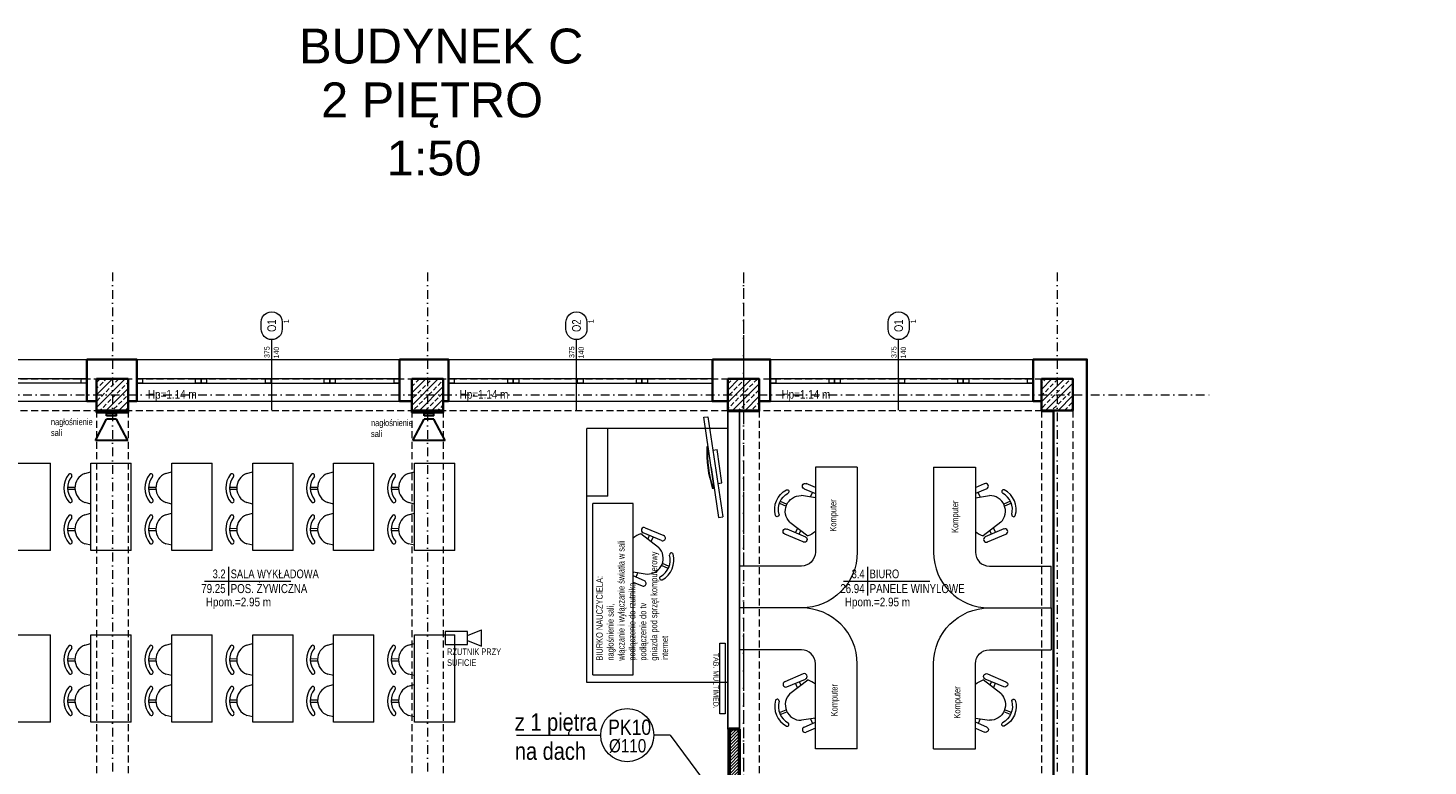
# Model space of a CAD drawing. Header units: millimetres. Extents: x -96593 to 66336, y -23969 to 7139.
# Tile 168 of 256: x -75289 to -73281, y -16272 to -15213. Entities that reach past the tile are written whole.
import ezdxf
from ezdxf.enums import TextEntityAlignment as Align

# ---------------------------------------------------------------- set-up
doc = ezdxf.new("R2010")
doc.units = ezdxf.units.MM
for name, pattern in [('DASHDOT', [1, 0.5, -0.25, 0, -0.25]), ('DASHED', [0.75, 0.5, -0.25]), ('DASHEDX2', [1.5, 1, -0.5])]:
    doc.linetypes.add(name, pattern=pattern)
for name, color, linetype, lineweight in [('!MARIUSZ', 220, 'Continuous', 35), ('BA_met', 7, 'Continuous', 18), ('BA_sym', 7, 'Continuous', 18), ('BA_txc', 1, 'Continuous', 18), ('BA_txs', 2, 'Continuous', 18), ('MM_KS_OPISY', 7, 'Continuous', 9), ('mm_WENT_graw', 200, 'Continuous', 15), ('PG_KONSTRUKCJA', 5, 'Continuous', 35), ('PG_OKNA', 7, 'Continuous', 18), ('PG_OSIE', 1, 'DASHDOT', 18), ('PG_PARAPETY_WEWN.', 2, 'Continuous', 18), ('PG_PARAPETY_ZEWN.', 1, 'Continuous', 18), ('PG_PODCIĄGI', 1, 'DASHED', 18), ('PG_PRZERYWANE_ŚREDNIE', 1, 'DASHEDX2', 18), ('PG_SZRAF', 1, 'Continuous', 18), ('PG_WIDOKOWE_CIENKIE', 1, 'Continuous', 18), ('PG_WYMIARY', 1, 'Continuous', 18), ('PG_WYPOSAŻENIE', 1, 'Continuous', 18), ('PG_ŚCIANY_DZIAŁOWE', 3, 'Continuous', 18), ('PG_ŚCIANY_SŁUPY', 4, 'Continuous', 35), ('WYPOSAŻENIE GARAŻU', 253, 'Continuous', 5)]:
    doc.layers.add(name, color=color, linetype=linetype, lineweight=lineweight)
doc.layers.add('BA_pom', color=6, linetype='Continuous', lineweight=18, plot=False)
doc.layers.add('PG_POMOCNICZNE', color=6, linetype='Continuous', lineweight=18, plot=False)
doc.styles.add('BIKTC', font='bikromsw.shx', dxfattribs={"width": 0.8})
doc.styles.add('BIKTS', font='bikromsw.shx', dxfattribs={"width": 0.85})
doc.styles.add('ROMANS', font='bikromsw.shx', dxfattribs={"width": 0.8})
doc.styles.get("Standard").update_dxf_attribs({"font": 'arial.ttf'})

# ---------------------------------------------------------------- blocks, each defined once
blk = doc.blocks.new('A$C652F0D4A')
at = {"layer": 'PG_SZRAF'}
h = blk.add_hatch(dxfattribs=at)
h.set_pattern_fill('ANSI33', color=256, scale=2)
h.set_pattern_definition([(45, (-7030.048, -4118.865), (-8.980256, 8.980256), []), (45, (-7021.067, -4118.865), (-8.980256, 8.980256), [6.35, -3.175])])
h.paths.add_polyline_path([(-45, 45), (0, 45), (0, 0), (-45, 0)])
at = {"layer": 'PG_KONSTRUKCJA'}
blk.add_lwpolyline([(-45, 45), (0, 45), (0, 0), (-45, 0), (-45, 45)], dxfattribs=at)
blk = doc.blocks.new('bikmet')
blk.add_line((0, 1.65), (0, -1.65))
at = {"style": 'ROMANS', "width": 0.8}
blk.add_attdef('NRPOM', text='', height=1, dxfattribs=at).set_placement((-0.33, 0.33), align=Align.RIGHT)
blk.add_attdef('NWAPOM', (0.25, 0.33), '', height=1, dxfattribs=at)
blk.add_attdef('PODLOGA', text='', height=1.04, dxfattribs=at).set_placement((0.25, -0.33), align=Align.TOP_LEFT)
blk = doc.blocks.new('symdrz')
blk.add_lwpolyline([(-10, -30, -1), (-10, 30), (10, 30, -1), (10, -30)], format="xyb", close=True)
at = {"style": 'BIKTS', "width": 0.8}
blk.add_attdef('SYMDRZ', text='', height=25, dxfattribs=at).set_placement((0, 0), align=Align.MIDDLE)
blk.add_attdef('SZERDRZ', text='', height=25, dxfattribs=at).set_placement((77.1, 8.8), align=Align.CENTER)
blk.add_attdef('WYSDRZ', text='', height=25, dxfattribs=at).set_placement((77.1, -9.5), align=Align.TOP_CENTER)
blk = doc.blocks.new('A$C5d8eeb17')
at = {"layer": 'PG_WYPOSAŻENIE', "color": 251, "true_color": 0x636466}
for p, q in [((38.7, 0), (38.7, 125)), ((38.7, 125), (96.5, 125)), ((96.5, 0), (96.5, 125)), ((29.8, 110.3), (38.7, 112.7)), ((5.3, 90.8), (15.9, 90.9)), ((5.4, 87.7), (15.9, 87.8)), ((38.7, 66.6), (30.2, 68.7)), ((29.8, 51.2), (38.7, 53.6)), ((5.3, 31.7), (15.9, 31.8)), ((5.4, 28.6), (15.9, 28.7)), ((38.7, 7.5), (30.2, 9.6)), ((96.5, 0), (38.7, 0))]:
    blk.add_line(p, q, dxfattribs=at)
for centre, radius, start, end in [((31.8, 89.5), 31.8, 141.4442, 219.6752), ((31.8, 89.5), 26.5, 141.4442, 219.6752), ((8.8, 107.4), 2.68, 328.6779, 134.2106), ((38.2, 89.6), 22.4, 112.1553, 248.9642), ((9.2, 71.2), 2.68, 226.9089, 32.4416), ((31.8, 30.4), 31.8, 141.4442, 219.6752), ((31.8, 30.4), 26.5, 141.4442, 219.6752), ((8.8, 48.3), 2.68, 328.6779, 134.2106), ((38.2, 30.5), 22.4, 112.1553, 248.9642), ((9.2, 12.1), 2.68, 226.9089, 32.4416)]:
    blk.add_arc(centre, radius, start, end, dxfattribs=at)
blk = doc.blocks.new('A$C4664abdc')
at = {"layer": 'PG_WYPOSAŻENIE', "color": 251, "true_color": 0x636466}
for p, q in [((0, 0), (0, 245.8)), ((57.8, 245.8), (0, 245.8)), ((57.8, 0), (57.8, 245.8)), ((94.2, 183), (68.7, 202.5)), ((98.5, 192.6), (72, 203.9)), ((75.1, 211.2), (101.6, 200)), ((80.8, 200.1), (78.6, 194.9)), ((83.5, 191.2), (86.3, 197.8)), ((57.8, 147.8), (77.9, 144.7)), ((57.8, 145.8), (58.5, 147.7)), ((73.9, 135), (57.8, 141.9)), ((64.6, 146.7), (61.8, 140.2)), ((108.1, 152.8), (98.4, 156.9)), ((109.3, 155.6), (99.6, 159.8)), ((57.8, 133.2), (70.8, 127.6)), ((0, 0), (57.8, 0))]:
    blk.add_line(p, q, dxfattribs=at)
for centre, radius, start, end in [((82.7, 165.3), 39.8, 110.6531, 128.8755), ((73.5, 207.5), 4, 66.9416, 246.9416), ((78.5, 167.1), 22.4, 268.5371, 45.346), ((100, 196.3), 4, 246.9416, 66.9416), ((84.4, 164.6), 26.5, 297.8261, 16.0571), ((84.4, 164.6), 31.8, 297.8261, 16.0571), ((112.5, 172.3), 2.68, 23.2907, 188.8234), ((98.3, 138.9), 2.68, 125.0597, 290.5924), ((72.4, 131.3), 4, 246.9416, 66.9416)]:
    blk.add_arc(centre, radius, start, end, dxfattribs=at)
blk = doc.blocks.new('A$Cb13e7735')
at = {"layer": 'WYPOSAŻENIE GARAŻU', "color": 1, "lineweight": 30}
for p, q in [((0, 38.5), (46.4, 38.5)), ((0, 38.5), (16.2, 8)), ((46.4, 38.5), (30.2, 8)), ((16.2, 8), (23.2, 8)), ((16.2, 3), (23.2, 3)), ((16.2, 3), (16.2, 0)), ((23.2, 8), (30.2, 8)), ((23.2, 3), (30.2, 3)), ((30.2, 3), (30.2, 0)), ((16.2, 0), (30.2, 0))]:
    blk.add_line(p, q, dxfattribs=at)
blk = doc.blocks.new('A$C181a6ef2')
at = {"layer": 'PG_WYPOSAŻENIE', "color": 251, "true_color": 0x636466}
for p, q in [((0, 202), (0, 80)), ((0, 202), (60, 202)), ((60, 202), (60, 80)), ((60, 172.6), (73.1, 178.2)), ((76.2, 170.8), (60, 163.9)), ((60, 158), (80.1, 161.1)), ((66.8, 159.1), (64, 165.6)), ((60, 160), (60.8, 158.1)), ((110.3, 153), (100.7, 148.9)), ((111.6, 150.1), (101.9, 146)), ((96.5, 122.8), (70.9, 103.3)), ((100.7, 113.2), (74.2, 101.9)), ((77.3, 94.6), (103.8, 105.8)), ((83.1, 105.7), (80.9, 110.9)), ((85.8, 114.6), (88.6, 108)), ((80, 60), (168.6, 60)), ((168.6, 0), (168.6, 60)), ((80, 0), (168.6, 0))]:
    blk.add_line(p, q, dxfattribs=at)
for centre, radius, start, end in [((74.6, 174.5), 4, 293.0584, 113.0584), ((80.7, 138.7), 22.4, 314.654, 91.4629), ((100.5, 166.8), 2.68, 69.4076, 234.9403), ((86.6, 141.2), 26.5, 343.9429, 62.1739), ((86.6, 141.2), 31.8, 343.9429, 62.1739), ((114.7, 133.5), 2.68, 171.1766, 336.7093), ((85, 140.5), 39.8, 231.1245, 249.3469), ((75.8, 98.2), 4, 113.0584, 293.0584), ((102.3, 109.5), 4, 293.0584, 113.0584), ((80, 80), 80, 180, 270), ((80, 80), 20, 180, 270)]:
    blk.add_arc(centre, radius, start, end, dxfattribs=at)
blk = doc.blocks.new('A$C370B491A')
at = {"layer": 'PG_WIDOKOWE_CIENKIE', "lineweight": 18}
h = blk.add_hatch(dxfattribs=at)
h.set_pattern_fill('LINE', color=252, angle=45)
h.set_pattern_definition([(45, (-9130.129, -1532.1088), (-2.245064, 2.245064), [])])
h.paths.add_polyline_path([(2209.9, 2129.8), (2194.9, 2129.8), (2194.9, 2039.8), (2209.9, 2039.8)])
at = {"layer": '!MARIUSZ', "color": 252, "lineweight": 5}
for p, q in [((2158.4, 2576.9), (2164.4, 2577.7)), ((2169, 2505.1), (2158.4, 2576.9)), ((2164.4, 2577.7), (2185.6, 2434.1)), ((2163, 2534.7), (2163.8, 2534.9)), ((2164.6, 2535), (2163.8, 2534.9)), ((2173.4, 2475.1), (2164.6, 2535)), ((2171.4, 2529.9), (2177.6, 2530.8)), ((2184.6, 2482.9), (2177.6, 2530.8)), ((2169, 2505.1), (2179.6, 2433.3)), ((2172, 2474.9), (2171.2, 2474.8)), ((2172, 2474.9), (2173.4, 2475.1)), ((2178.5, 2482), (2184.6, 2482.9)), ((2179.6, 2433.3), (2185.6, 2434.1))]:
    blk.add_line(p, q, dxfattribs=at)
for centre, start, end in [((2325.1, 2526.4), 177.0588, 198.5361), ((2325.9, 2526.5), 177.0625, 198.5323)]:
    blk.add_arc(centre, 162.3, start, end, dxfattribs=at)
at = {"layer": 'BA_met', "color": 252}
for points in [[(1442.6, 2341.9), (1566.4, 2341.9)], [(2358.9, 2341.9), (2482.7, 2341.9)]]:
    blk.add_lwpolyline(points, dxfattribs=at)
at = {"layer": 'BA_sym', "color": 252}
for p, q in [((1538.9, 2587.2), (1538.9, 2688.2)), ((1975.9, 2587.2), (1975.9, 2688.2)), ((2437.9, 2587.2), (2437.9, 2688.2))]:
    blk.add_line(p, q, dxfattribs=at)
at = {"layer": 'PG_OKNA', "color": 252}
for p, q in [((1273.9, 2631.8), (895.9, 2631.8)), ((1273.9, 2625.8), (895.9, 2625.8))]:
    blk.add_line(p, q, dxfattribs=at)
for points in [[(1265.9, 2631.8), (1273.9, 2631.8), (1273.9, 2625.8), (1265.9, 2625.8)], [(1345.4, 2631.8), (1353.4, 2631.8), (1353.4, 2625.8), (1345.4, 2625.8)], [(1429.6, 2631.8), (1437.6, 2631.8), (1437.6, 2625.8), (1429.6, 2625.8)], [(1437.6, 2631.8), (1445.6, 2631.8), (1445.6, 2625.8), (1437.6, 2625.8)], [(1529.9, 2631.8), (1537.9, 2631.8), (1537.9, 2625.8), (1529.9, 2625.8)], [(1614.1, 2631.8), (1622.1, 2631.8), (1622.1, 2625.8), (1614.1, 2625.8)], [(1622.1, 2631.8), (1630.1, 2631.8), (1630.1, 2625.8), (1622.1, 2625.8)], [(1714.4, 2631.8), (1722.4, 2631.8), (1722.4, 2625.8), (1714.4, 2625.8)], [(1792.4, 2631.8), (1800.4, 2631.8), (1800.4, 2625.8), (1792.4, 2625.8)], [(1877.4, 2631.8), (1885.4, 2631.8), (1885.4, 2625.8), (1877.4, 2625.8)], [(1885.4, 2631.8), (1893.4, 2631.8), (1893.4, 2625.8), (1885.4, 2625.8)], [(1977.6, 2631.8), (1985.6, 2631.8), (1985.6, 2625.8), (1977.6, 2625.8)], [(2061.9, 2631.8), (2069.9, 2631.8), (2069.9, 2625.8), (2061.9, 2625.8)], [(2069.9, 2631.8), (2077.9, 2631.8), (2077.9, 2625.8), (2069.9, 2625.8)], [(2253.9, 2631.8), (2261.9, 2631.8), (2261.9, 2625.8), (2253.9, 2625.8)], [(2338.1, 2631.8), (2346.1, 2631.8), (2346.1, 2625.8), (2338.1, 2625.8)], [(2346.1, 2631.8), (2354.1, 2631.8), (2354.1, 2625.8), (2346.1, 2625.8)], [(2438.4, 2631.8), (2446.4, 2631.8), (2446.4, 2625.8), (2438.4, 2625.8)], [(2522.6, 2631.8), (2530.6, 2631.8), (2530.6, 2625.8), (2522.6, 2625.8)], [(2530.6, 2631.8), (2538.6, 2631.8), (2538.6, 2625.8), (2530.6, 2625.8)], [(2622.9, 2631.8), (2630.9, 2631.8), (2630.9, 2625.8), (2622.9, 2625.8)]]:
    blk.add_lwpolyline(points, close=True, dxfattribs=at)
for points in [[(1345.4, 2631.8), (1345.4, 2625.8), (1722.4, 2625.8), (1722.4, 2631.8), (1345.4, 2631.8)], [(1792.4, 2631.8), (1792.4, 2625.8), (2170.9, 2625.8), (2170.9, 2631.8), (1792.4, 2631.8)], [(2253.9, 2631.8), (2253.9, 2625.8), (2630.9, 2625.8), (2630.9, 2631.8), (2253.9, 2631.8)]]:
    blk.add_lwpolyline(points, dxfattribs=at)
at = {"layer": 'PG_OSIE', "color": 252, "ltscale": 25}
for points in [[(1310.4, 2784.4), (1310.4, 0)], [(1762.4, 2784.4), (1762.4, 0)], [(2215.4, 2784.4), (2215.4, 0)], [(2665.4, 2784.4), (2665.4, 0)], [(605.2, 2609.3), (2885.5, 2609.3)]]:
    blk.add_lwpolyline(points, dxfattribs=at)
at = {"layer": 'PG_PARAPETY_WEWN.', "color": 252}
for points in [[(895.9, 2599.8), (1273.9, 2599.8)], [(1345.4, 2599.8), (1722.4, 2599.8)], [(1792.4, 2599.8), (2170.9, 2599.8)], [(2253.9, 2599.8), (2630.9, 2599.8)]]:
    blk.add_lwpolyline(points, dxfattribs=at)
at = {"layer": 'PG_PARAPETY_ZEWN.', "color": 252}
blk.add_lwpolyline([(895.9, 2659.8), (2630.9, 2659.8)], dxfattribs=at)
at = {"layer": 'PG_PODCIĄGI', "color": 252, "ltscale": 20}
for points in [[(833.9, 2631.8), (2687.9, 2631.8)], [(1287.9, 2631.8), (1287.9, 157.8)], [(1332.9, 2631.8), (1332.9, 157.8)], [(1739.9, 2631.8), (1739.9, 157.8)], [(1784.9, 2631.8), (1784.9, 157.8)], [(2192.9, 2631.8), (2192.9, 157.8)], [(2237.9, 2631.8), (2237.9, 157.8)], [(2642.9, 2631.8), (2642.9, 157.8)], [(2687.9, 2631.8), (2687.9, 157.8)], [(833.9, 2586.8), (2687.9, 2586.8)]]:
    blk.add_lwpolyline(points, dxfattribs=at)
at = {"layer": 'PG_POMOCNICZNE', "color": 252}
for points in [[(886.9, 2599.8), (1287.9, 2599.8), (1287.9, 2583.8), (1332.9, 2583.8), (1332.9, 2599.8), (1739.9, 2599.8), (1739.9, 2583.8), (1784.9, 2583.8), (1784.9, 2599.8), (2192.9, 2599.8), (2192.9, 2146.8), (2192.9, 1988.8), (2072.9, 1988.8), (1848.9, 1988.8), (1848.9, 2018.8), (1630.9, 2018.8), (1630.9, 1990.8), (1336.9, 1990.8), (1336.9, 2019.8), (1181.9, 2019.8)], [(895.9, 2599.8), (1273.9, 2599.8)], [(1332.9, 2599.8), (1739.9, 2599.8), (1739.9, 2583.8)], [(2237.9, 2599.8), (2642.9, 2599.8), (2642.9, 2585.8), (2659.9, 2585.8), (2659.9, 2012.8), (2642.9, 2012.8), (2642.9, 1988.8), (2382.9, 1988.8), (2382.9, 2014.8), (2209.9, 2014.8), (2209.9, 2585.8), (2237.9, 2585.8), (2237.9, 2599.8)]]:
    blk.add_lwpolyline(points, dxfattribs=at)
at = {"layer": 'PG_PRZERYWANE_ŚREDNIE', "color": 252, "lineweight": 15, "ltscale": 15}
blk.add_lwpolyline([(2215.4, 2784.4), (2215.4, 0)], dxfattribs=at)
at = {"layer": 'PG_WIDOKOWE_CIENKIE', "color": 252}
for p, q in [((1990.9, 2196.8), (1990.9, 2560.8)), ((2192.9, 2560.8), (1990.9, 2560.8)), ((2020.9, 2463.8), (2020.9, 2560.8)), ((2020.9, 2463.8), (1990.9, 2463.8)), ((2192.9, 2196.8), (1990.9, 2196.8))]:
    blk.add_line(p, q, dxfattribs=at)
at = {"layer": 'PG_WIDOKOWE_CIENKIE', "color": 252, "lineweight": 50}
blk.add_lwpolyline([(2209.9, 2129.8), (2194.9, 2129.8), (2194.9, 2039.8), (2209.9, 2039.8)], close=True, dxfattribs=at)
at = {"layer": 'PG_WYPOSAŻENIE', "color": 252}
for p, q in [((1819.7, 2264.1), (1839.9, 2272.2)), ((1839.9, 2248.6), (1839.9, 2272.2)), ((1819.7, 2256.6), (1839.9, 2248.6))]:
    blk.add_line(p, q, dxfattribs=at)
for points in [[(1787.7, 2251.3), (1819.7, 2251.3), (1819.7, 2269.5), (1787.7, 2269.5)], [(2189.1, 2151.5), (2181.6, 2151.5), (2181.6, 2253.1), (2189.1, 2253.1)]]:
    blk.add_lwpolyline(points, close=True, dxfattribs=at)
at = {"layer": 'PG_ŚCIANY_DZIAŁOWE', "color": 252}
blk.add_lwpolyline([(2209.9, 2129.8), (2192.9, 2129.8), (2192.9, 2585.8), (2209.9, 2585.8)], close=True, dxfattribs=at)
at = {"layer": 'PG_ŚCIANY_SŁUPY', "color": 252}
for points in [[(1273.9, 2659.8), (1273.9, 2599.8), (1287.9, 2599.8), (1287.9, 2583.8), (1332.9, 2583.8), (1332.9, 2599.8), (1345.4, 2599.8), (1345.4, 2659.8), (1273.9, 2659.8)], [(1722.4, 2659.8), (1722.4, 2599.8), (1739.9, 2599.8), (1739.9, 2583.8), (1784.9, 2583.8), (1784.9, 2599.8), (1792.4, 2599.8), (1792.4, 2659.8), (1722.4, 2659.8)], [(2170.9, 2659.8), (2170.9, 2599.8), (2192.9, 2599.8), (2192.9, 2585.8), (2237.9, 2585.8), (2237.9, 2599.8), (2253.9, 2599.8), (2253.9, 2659.8), (2170.9, 2659.8)], [(2707.9, 1972.8), (2707.9, 2659.8), (2630.9, 2659.8), (2630.9, 2599.8), (2642.9, 2599.8), (2642.9, 2585.8), (2659.9, 2585.8), (2659.9, 2012.8), (2642.9, 2012.8), (2642.9, 1972.8), (2707.9, 1972.8)]]:
    blk.add_lwpolyline(points, dxfattribs=at)
at = {"layer": 'BA_met', "color": 252}
ref = blk.add_blockref('bikmet', (1476.9, 2341.9), dxfattribs=dict(at, xscale=12.5, yscale=12.5, zscale=12.5))
ref.add_attrib('NRPOM', ' 3.2', dxfattribs={"layer": '0', "height": 12.5, "style": 'ROMANS', "width": 0.8}).set_placement((1472.8, 2346.1), align=Align.RIGHT)
ref.add_attrib('NWAPOM', 'SALA WYKŁADOWA', (1480.1, 2346.1), dxfattribs={"layer": '0', "height": 12.5, "style": 'ROMANS', "width": 0.8})
ref.add_attrib('RAREA', '79.25', dxfattribs={"layer": '0', "height": 13.02, "style": 'ROMANS', "width": 0.8}).set_placement((1472.8, 2337.8), align=Align.TOP_RIGHT)
ref.add_attrib('PODLOGA', 'POS. ŻYWICZNA', dxfattribs={"layer": '0', "height": 13.021, "style": 'ROMANS', "width": 0.8}).set_placement((1480.1, 2337.8), align=Align.TOP_LEFT)
ref = blk.add_blockref('bikmet', (2393.3, 2341.9), dxfattribs=dict(at, xscale=12.5, yscale=12.5, zscale=12.5))
ref.add_attrib('NRPOM', ' 3.4', dxfattribs={"layer": '0', "height": 12.5, "style": 'ROMANS', "width": 0.8}).set_placement((2389.1, 2346.1), align=Align.RIGHT)
ref.add_attrib('NWAPOM', 'BIURO', (2396.4, 2346.1), dxfattribs={"layer": '0', "height": 12.5, "style": 'ROMANS', "width": 0.8})
ref.add_attrib('RAREA', '26.94', dxfattribs={"layer": '0', "height": 13.02, "style": 'ROMANS', "width": 0.8}).set_placement((2389.1, 2337.8), align=Align.TOP_RIGHT)
ref.add_attrib('PODLOGA', 'PANELE WINYLOWE', dxfattribs={"layer": '0', "height": 13.021, "style": 'ROMANS', "width": 0.8}).set_placement((2396.4, 2337.8), align=Align.TOP_LEFT)
at = {"layer": 'BA_sym', "color": 252}
ref = blk.add_blockref('symdrz', (1538.9, 2708.2), dxfattribs=dict(at, xscale=0.5000000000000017, yscale=0.5000000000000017, zscale=0.5000000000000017, rotation=90.00000472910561))
ref.add_attrib('Symdrz', 'O1', dxfattribs={"height": 12.5, "rotation": 90, "style": 'BIKTS', "width": 0.8}).set_placement((1538.9, 2708.2), align=Align.MIDDLE_CENTER)
ref.add_attrib('Szerdrz', '375', dxfattribs={"layer": 'BA_txc', "height": 7.5, "rotation": 90, "style": 'BIKTS', "width": 0.8}).set_placement((1532.1, 2670.3), align=Align.MIDDLE_CENTER)
ref.add_attrib('Wysdrz', '140', dxfattribs={"layer": 'BA_txc', "height": 7.5, "rotation": 90, "style": 'BIKTS', "width": 0.8}).set_placement((1545.6, 2669.7), align=Align.MIDDLE_CENTER)
ref.add_attrib('Sztuk', '1', (1563.6, 2711.6), dxfattribs={"layer": 'BA_pom', "height": 7.5, "rotation": 90, "style": 'BIKTS', "width": 0.8})
ref = blk.add_blockref('symdrz', (1975.9, 2708.2), dxfattribs=dict(at, xscale=0.5000000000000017, yscale=0.5000000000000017, zscale=0.5000000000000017, rotation=90.00000472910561))
ref.add_attrib('Symdrz', 'O2', dxfattribs={"height": 12.5, "rotation": 90, "style": 'BIKTS', "width": 0.8}).set_placement((1975.9, 2708.2), align=Align.MIDDLE_CENTER)
ref.add_attrib('Szerdrz', '375', dxfattribs={"layer": 'BA_txc', "height": 7.5, "rotation": 90, "style": 'BIKTS', "width": 0.8}).set_placement((1969.1, 2670.3), align=Align.MIDDLE_CENTER)
ref.add_attrib('Wysdrz', '140', dxfattribs={"layer": 'BA_txc', "height": 7.5, "rotation": 90, "style": 'BIKTS', "width": 0.8}).set_placement((1982.6, 2669.7), align=Align.MIDDLE_CENTER)
ref.add_attrib('Sztuk', '1', (2000.6, 2711.6), dxfattribs={"layer": 'BA_pom', "height": 7.5, "rotation": 90, "style": 'BIKTS', "width": 0.8})
ref = blk.add_blockref('symdrz', (2437.9, 2708.2), dxfattribs=dict(at, xscale=0.5000000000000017, yscale=0.5000000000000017, zscale=0.5000000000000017, rotation=90.00000472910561))
ref.add_attrib('Symdrz', 'O1', dxfattribs={"height": 12.5, "rotation": 90, "style": 'BIKTS', "width": 0.8}).set_placement((2437.9, 2708.2), align=Align.MIDDLE_CENTER)
ref.add_attrib('Szerdrz', '375', dxfattribs={"layer": 'BA_txc', "height": 7.5, "rotation": 90, "style": 'BIKTS', "width": 0.8}).set_placement((2431.1, 2670.3), align=Align.MIDDLE_CENTER)
ref.add_attrib('Wysdrz', '140', dxfattribs={"layer": 'BA_txc', "height": 7.5, "rotation": 90, "style": 'BIKTS', "width": 0.8}).set_placement((2444.6, 2669.7), align=Align.MIDDLE_CENTER)
ref.add_attrib('Sztuk', '1', (2462.6, 2711.6), dxfattribs={"layer": 'BA_pom', "height": 7.5, "rotation": 90, "style": 'BIKTS', "width": 0.8})
at = {"layer": 'PG_KONSTRUKCJA', "color": 252}
for p in [(1332.9, 2586.8), (1784.9, 2586.8), (2237.9, 2586.8), (2687.9, 2586.8)]:
    blk.add_blockref('A$C652F0D4A', p, dxfattribs=at)
at = {"layer": 'PG_WIDOKOWE_CIENKIE', "color": 252, "lineweight": 30, "rotation": 180}
for p in [(1332.4, 2582.1), (1787.8, 2582.1)]:
    blk.add_blockref('A$Cb13e7735', p, dxfattribs=at)
at = {"layer": 'PG_WYMIARY', "color": 252}
for name, p in [('A$C5d8eeb17', (1125, 2385.9)), ('A$C5d8eeb17', (1241, 2385.9)), ('A$C5d8eeb17', (1357, 2385.9)), ('A$C5d8eeb17', (1473, 2385.9)), ('A$C5d8eeb17', (1589, 2385.9)), ('A$C5d8eeb17', (1705, 2385.9)), ('A$C181a6ef2', (2488, 2303.5)), ('A$C4664abdc', (1999.5, 2207.4)), ('A$C5d8eeb17', (1125, 2139.9)), ('A$C5d8eeb17', (1241, 2139.9)), ('A$C5d8eeb17', (1357, 2139.9)), ('A$C5d8eeb17', (1473, 2139.9)), ('A$C5d8eeb17', (1589, 2139.9)), ('A$C5d8eeb17', (1705, 2139.9))]:
    blk.add_blockref(name, p, dxfattribs=at)
at = {"layer": 'PG_WYMIARY', "color": 252, "xscale": -1}
blk.add_blockref('A$C181a6ef2', (2378.5, 2303.5), dxfattribs=at)
at = {"layer": 'PG_WYMIARY', "color": 252, "rotation": 180}
blk.add_blockref('A$C181a6ef2', (2378.5, 2303.5), dxfattribs=at)
at = {"layer": 'PG_WYMIARY', "color": 252, "xscale": -1, "rotation": 180}
blk.add_blockref('A$C181a6ef2', (2488, 2303.5), dxfattribs=at)
at = {"layer": 'BA_txs', "color": 252, "style": 'BIKTS', "width": 0.85}
for s, p in [('Hp=1.14 m', (1361.4, 2603.5)), ('Hp=1.14 m', (1808.4, 2603.5)), ('Hp=1.14 m', (2269.9, 2603.5)), ('Hpom.=2.95 m', (1444.4, 2305.8)), ('Hpom.=2.95 m', (2360.7, 2305.8))]:
    blk.add_text(s, height=12.5, dxfattribs=at).set_placement(p)
at = {"layer": 'BA_txs', "color": 252, "char_height": 50, "attachment_point": 1}
for s, width, insert in [('BUDYNEK C ', 2501.992, (1578.2, 3134.2)), ('\\pi129.5265;2 PIĘTRO\\P\\pi223.57493;1:50', 572.15, (1480.2, 3057))]:
    blk.add_mtext_dynamic_manual_height_columns(s, width=width, gutter_width=12.5, heights=[0], dxfattribs=dict(at, insert=insert))
at = {"layer": 'BA_txs', "color": 252, "char_height": 9.375, "width": 793.753, "attachment_point": 1, "style": 'BIKTS'}
for s, insert in [('nagłośnienie\\Psali', (1222.3, 2575)), ('nagłośnienie\\Psali', (1681.3, 2573.6)), ('RZUTNIK PRZY^JSUFICIE', (1790.4, 2245.4))]:
    blk.add_mtext(s, dxfattribs=dict(at, insert=insert))
at = {"layer": 'BA_txs', "color": 252, "width": 793.753, "attachment_point": 1, "rotation": 90, "style": 'BIKTS'}
for s, insert, char_height in [('BIURKO NAUCZYCIELA:\\Pnagłośnienie sali,\\Pwłączanie i wyłączanie światła w sali\\Ppodłączenie do rzutnika\\Ppodłączenie do tv\\Pgniazda pod sprzęt komputerowy\\Pinternet', (2004.2, 2227.9), 9.375), ('Komputer', (2339.3, 2413), 9.38), ('Komputer', (2514, 2411.2), 9.38), ('Komputer', (2340.9, 2148.1), 9.38), ('Komputer', (2517.1, 2144.9), 9.38)]:
    blk.add_mtext(s, dxfattribs=dict(at, insert=insert, char_height=char_height))
at = {"layer": 'PG_WYPOSAŻENIE', "color": 252, "insert": (2179.8, 2239.2), "char_height": 7.5, "attachment_point": 1, "rotation": 270, "style": 'BIKTC'}
blk.add_mtext_dynamic_manual_height_columns('TAB. MULTIMED.', width=650.68, gutter_width=50, heights=[0], dxfattribs=at)

msp = doc.modelspace()

# ---------------------------------------------------------------- linework, layer by layer
at = {"layer": 'MM_KS_OPISY'}
for p, q in [((-74588.2, -16227.3), (-74467.5, -16227.3)), ((-74367.9, -16227.3), (-74391.3, -16227.3)), ((-74367.9, -16227.3), (-74296.1, -16323.7))]:
    msp.add_line(p, q, dxfattribs=at)
msp.add_circle((-74429.4, -16227.3), 38.1, dxfattribs=at)

# ---------------------------------------------------------------- block references
at = {"layer": 'mm_WENT_graw', "color": 2, "lineweight": 60}
msp.add_blockref('A$C370B491A', (-76478.2, -18348.4), dxfattribs=at)

# ---------------------------------------------------------------- texts
at = {"layer": 'MM_KS_OPISY', "attachment_point": 1}
for s, width, insert, char_height in [('{\\fArial Narrow|b0|i0|c238|p34;z 1 piętra\\Pna dach}', 200.986, (-74590.6, -16196), 25), ('{\\fArial Narrow|b0|i0|c238|p34;PK10}', 25.4, (-74456.8, -16205), 22), ('{\\fArial Narrow|b0|i0|c238|p34;%%C110}', 0.503, (-74455.6, -16233), 19.05)]:
    msp.add_mtext_dynamic_manual_height_columns(s, width=width, gutter_width=1, heights=[0], dxfattribs=dict(at, insert=insert, char_height=char_height))

doc.saveas('drawing.dxf')
